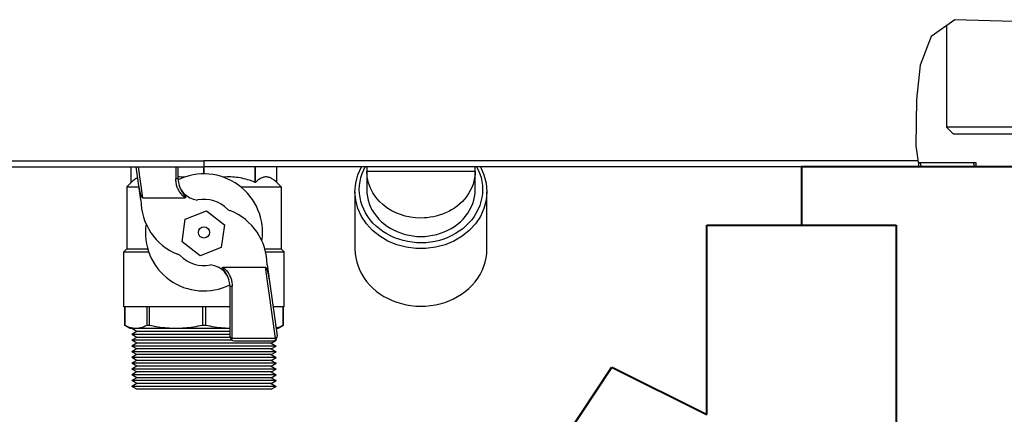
# Model space of a CAD drawing. Header units: centimetres. Extents: x 22052 to 56535, y 76485 to 78519.
# Tile 81 of 235: x 35596 to 35619, y 77781 to 77790. Entities that reach past the tile are written whole.
import ezdxf

# ---------------------------------------------------------------- set-up
doc = ezdxf.new("R2010")
doc.units = ezdxf.units.CM
doc.layers.add('$_urządzenia', color=250, linetype='Continuous')
doc.layers.add('IS_Gaz', color=40, linetype='Continuous', lineweight=40)
doc.layers.add('IS_Opis', color=250, linetype='Continuous', lineweight=9)

# ---------------------------------------------------------------- blocks, each defined once
blk = doc.blocks.new('zaworifiltr')
at = {"layer": 'IS_Gaz', "color": 18, "true_color": 0x000000}
for p, q in [((15171.814, -2986.202), (15171.814, -2993.702)), ((15175.564, -2989.952), (15171.814, -2989.952)), ((15179.173, -2993.56), (15179.173, -2996.078)), ((15181.357, -2996.078), (15176.988, -2996.078)), ((15176.988, -2996.078), (15176.988, -3000.446)), ((15181.357, -3009.184), (15181.357, -2996.078)), ((15176.988, -3000.446), (15172.62, -3002.631)), ((15172.62, -3002.631), (15174.804, -3005.907)), ((15174.804, -3005.907), (15176.988, -3004.815)), ((15176.988, -3004.815), (15176.988, -3009.184)), ((15176.988, -3009.184), (15181.357, -3009.184)), ((15179.173, -3010.531), (15179.173, -3009.184)), ((15184.173, -3010.531), (15179.173, -3010.531))]:
    blk.add_line(p, q, dxfattribs=at)
blk.add_circle((15179.173, -2989.952), 3.609, dxfattribs=at)
blk = doc.blocks.new('A$C92957c0b')
at = {"layer": '$_urządzenia'}
h = blk.add_hatch(dxfattribs=at)
h.set_pattern_fill('_USER', color=256, scale=11.900341, angle=285, pattern_type=0)
h.set_pattern_definition([(285, (-1585.072, -2113.606), (11.49485, 3.080035), [])])
h.paths.add_polyline_path([(177.88, -1126), (177.88, -1127), (164.49, -1127), (164.46, -1126.76), (164.42, -1126.51), (164.39, -1126.26), (164.36, -1126)])
for p, q in [((173.06, -1093.08), (167.57, -1096.95)), ((186.63, -1093.52), (173.06, -1093.08)), ((171.1, -1094.46), (171.1, -1117.9)), ((167.57, -1096.95), (165.05, -1103.59)), ((165.05, -1103.59), (164.2, -1111.47)), ((164.2, -1111.47), (164.06, -1122.18)), ((172.7, -1119.5), (171.1, -1117.9)), ((218.9, -1117.9), (171.1, -1117.9)), ((217.3, -1119.5), (172.7, -1119.5)), ((164.06, -1122.18), (164.76, -1127)), ((-151.13, -1127), (0, -1127)), ((-150.86, -1125.6), (0, -1125.6)), ((-16.75, -1130.6), (-16.75, -1127)), ((-14.54, -1134.65), (-15.62, -1127)), ((-14.12, -1134.16), (-15.12, -1127)), ((-6.5, -1127), (-6.5, -1129.78)), ((-6, -1127), (-6, -1129.69)), ((-0.07, -1128.65), (-0.07, -1127)), ((0, -1125.6), (0, -1126.76)), ((164.56, -1125.6), (0, -1125.6)), ((164.76, -1127), (0, -1127)), ((0.07, -1128.65), (0.07, -1127)), ((11.8, -1130.6), (11.8, -1127)), ((11.89, -1130.6), (11.89, -1127)), ((16.75, -1130.6), (16.75, -1127)), ((36.82, -1127.69), (37.17, -1127)), ((37.5, -1127), (37.5, -1132.25)), ((62.5, -1132.25), (62.5, -1127)), ((164.61, -1126), (177.88, -1126)), ((164.76, -1127), (177.88, -1127)), ((177.88, -1126), (177.88, -1127)), ((37.5, -1128), (62.5, -1128)), ((-16.75, -1130.6), (-17.8, -1131.65)), ((-17.8, -1131.65), (-17.8, -1145.95)), ((-17.8, -1131.65), (-14.96, -1131.65)), ((8.48, -1131.65), (17.8, -1131.65)), ((11.89, -1130.6), (11.8, -1130.6)), ((16.75, -1130.6), (17.8, -1131.65)), ((17.8, -1131.65), (17.8, -1145.95)), ((-14.12, -1134.16), (-4.32, -1134.16)), ((-4.85, -1133.12), (-4.8, -1133.18)), ((-4.8, -1133.18), (-4.76, -1133.25)), ((-4.76, -1133.25), (-4.72, -1133.3)), ((-4.72, -1133.3), (-4.68, -1133.36)), ((-4.68, -1133.36), (-4.63, -1133.44)), ((-4.63, -1133.44), (-4.43, -1133.71)), ((-4.43, -1133.71), (-4.41, -1133.75)), ((-4.41, -1133.75), (-4.39, -1133.78)), ((-4.39, -1133.78), (-4.37, -1133.8)), ((34.8, -1132.75), (34.8, -1146)), ((65.2, -1146), (65.2, -1132.75)), ((-4.31, -1139.11), (0.57, -1137.14)), ((0.57, -1137.14), (4.72, -1140.38)), ((-5.04, -1144.33), (-4.31, -1139.11)), ((4.72, -1140.38), (3.99, -1145.6)), ((-0.89, -1147.57), (-5.04, -1144.33)), ((3.99, -1145.6), (-0.89, -1147.57)), ((-17.8, -1145.95), (-18.5, -1146.65)), ((-18.5, -1159.3), (-18.5, -1146.65)), ((-18.5, -1146.65), (-12.73, -1146.65)), ((-17.8, -1145.95), (-12.95, -1145.95)), ((14.02, -1145.95), (17.8, -1145.95)), ((14.2, -1146.65), (18.5, -1146.65)), ((17.8, -1145.95), (18.5, -1146.65)), ((18.5, -1159.3), (18.5, -1146.65)), ((4.32, -1150.14), (14.12, -1150.14)), ((14.12, -1150.14), (16.42, -1166.56)), ((14.54, -1149.65), (16.84, -1166.01)), ((4.39, -1150.52), (4.37, -1150.5)), ((4.41, -1150.55), (4.39, -1150.52)), ((4.43, -1150.59), (4.41, -1150.55)), ((4.63, -1150.86), (4.43, -1150.59)), ((4.68, -1150.94), (4.63, -1150.86)), ((4.72, -1151), (4.68, -1150.94)), ((4.76, -1151.05), (4.72, -1151)), ((4.8, -1151.12), (4.76, -1151.05)), ((4.85, -1151.18), (4.8, -1151.12)), ((6, -1166.15), (6, -1154.61)), ((6.5, -1166.56), (6.5, -1154.52)), ((6, -1159.3), (-18.5, -1159.3)), ((-18.25, -1159.3), (-18.25, -1163.58)), ((-18.25, -1163.58), (-18.25, -1159.3)), ((-13.17, -1159.3), (-13.17, -1163.58)), ((-12.64, -1159.3), (-12.64, -1163.58)), ((-0.37, -1159.3), (-0.37, -1163.58)), ((0.37, -1159.3), (0.37, -1163.58)), ((18.5, -1159.3), (15.9, -1159.3)), ((18.25, -1163.58), (18.25, -1159.3)), ((18.25, -1159.3), (18.25, -1163.58)), ((-17, -1164.3), (-18.25, -1163.58)), ((-18.25, -1163.58), (-18.25, -1163.58)), ((-12.64, -1163.58), (-13.17, -1163.58)), ((0.37, -1163.58), (-0.37, -1163.58)), ((17, -1164.3), (18.25, -1163.58)), ((18.25, -1163.58), (18.25, -1163.58)), ((6, -1164.3), (-17, -1164.3)), ((-15.45, -1165.02), (-16.6, -1164.3)), ((-15.45, -1165.02), (-16.6, -1165.68)), ((-15.45, -1166.35), (-16.6, -1165.68)), ((6, -1165.68), (-16.6, -1165.68)), ((6, -1165.02), (-15.45, -1165.02)), ((17, -1164.3), (16.6, -1164.3)), ((-15.45, -1166.35), (-16.6, -1167.01)), ((-15.45, -1167.68), (-16.6, -1167.01)), ((6.49, -1167.01), (-16.6, -1167.01)), ((-15.45, -1167.68), (-16.6, -1168.34)), ((-15.45, -1169), (-16.6, -1168.34)), ((16.6, -1168.34), (-16.6, -1168.34)), ((6.02, -1166.35), (-15.45, -1166.35)), ((15.45, -1167.68), (-15.45, -1167.68)), ((6.28, -1166.79), (6.25, -1166.82)), ((6.5, -1166.56), (16.42, -1166.56)), ((7, -1167.15), (15.85, -1167.15)), ((15.45, -1167.68), (16.6, -1167.01)), ((15.45, -1167.68), (16.6, -1168.34)), ((15.45, -1169), (16.6, -1168.34)), ((16.6, -1167.01), (16.35, -1167.01)), ((16.47, -1166.94), (16.6, -1167.01)), ((-15.45, -1169), (-16.6, -1169.67)), ((-15.45, -1170.33), (-16.6, -1169.67)), ((16.6, -1169.67), (-16.6, -1169.67)), ((-15.45, -1170.33), (-16.6, -1171)), ((15.45, -1169), (-15.45, -1169)), ((15.45, -1170.33), (-15.45, -1170.33)), ((15.45, -1169), (16.6, -1169.67)), ((15.45, -1170.33), (16.6, -1169.67)), ((15.45, -1170.33), (16.6, -1171)), ((-15.45, -1171.66), (-16.6, -1171)), ((16.6, -1171), (-16.6, -1171)), ((-15.45, -1171.66), (-16.6, -1172.32)), ((-15.45, -1172.99), (-16.6, -1172.32)), ((16.6, -1172.32), (-16.6, -1172.32)), ((-15.45, -1172.99), (-16.6, -1173.65)), ((15.45, -1171.66), (-15.45, -1171.66)), ((15.45, -1172.99), (-15.45, -1172.99)), ((15.45, -1171.66), (16.6, -1171)), ((15.45, -1171.66), (16.6, -1172.32)), ((15.45, -1172.99), (16.6, -1172.32)), ((15.45, -1172.99), (16.6, -1173.65)), ((-15.45, -1174.32), (-16.6, -1173.65)), ((16.6, -1173.65), (-16.6, -1173.65)), ((-15.45, -1174.32), (-16.6, -1174.98)), ((-15.45, -1175.64), (-16.6, -1174.98)), ((16.6, -1174.98), (-16.6, -1174.98)), ((15.45, -1174.32), (-15.45, -1174.32)), ((15.45, -1174.32), (16.6, -1173.65)), ((15.45, -1174.32), (16.6, -1174.98)), ((15.45, -1175.64), (16.6, -1174.98)), ((-15.45, -1175.64), (-16.6, -1176.31)), ((-15.45, -1176.97), (-16.6, -1176.31)), ((16.6, -1176.31), (-16.6, -1176.31)), ((-15.45, -1176.97), (-16.6, -1177.64)), ((-15.45, -1178.3), (-16.6, -1177.64)), ((16.6, -1177.64), (-16.6, -1177.64)), ((15.45, -1175.64), (-15.45, -1175.64)), ((15.45, -1176.97), (-15.45, -1176.97)), ((15.45, -1175.64), (16.6, -1176.31)), ((15.45, -1176.97), (16.6, -1176.31)), ((15.45, -1176.97), (16.6, -1177.64)), ((15.45, -1178.3), (16.6, -1177.64)), ((15.45, -1178.3), (-15.45, -1178.3))]:
    blk.add_line(p, q, dxfattribs=at)
for points in [[(34.8, -1132.75), (34.97, -1130.78), (35.47, -1128.84), (36.29, -1127)], [(35.8, -1132.25), (35.84, -1131.31), (35.97, -1130.38), (36.17, -1129.47), (36.45, -1128.57), (36.82, -1127.69)], [(62.84, -1127), (63.2, -1127.72), (63.56, -1128.6), (63.84, -1129.49), (64.04, -1130.4), (64.16, -1131.32), (64.2, -1132.25)], [(63.71, -1127), (63.71, -1127), (64.53, -1128.85), (65.03, -1130.78), (65.2, -1132.75)], [(-15.26, -1129.54), (-15.29, -1129.55), (-15.47, -1129.64), (-15.65, -1129.73), (-15.83, -1129.84), (-16.01, -1129.97), (-16.2, -1130.11), (-16.38, -1130.26), (-16.56, -1130.42), (-16.75, -1130.6)], [(-6, -1129.69), (-6, -1129.7), (-6.01, -1129.71), (-6.02, -1129.71), (-6.03, -1129.72), (-6.05, -1129.73), (-6.07, -1129.73), (-6.09, -1129.74), (-6.12, -1129.75), (-6.15, -1129.75), (-6.18, -1129.76), (-6.22, -1129.76), (-6.26, -1129.77), (-6.29, -1129.77), (-6.33, -1129.77), (-6.37, -1129.77), (-6.41, -1129.78), (-6.46, -1129.78), (-6.5, -1129.78)], [(-4.32, -1134.16), (-4.51, -1134.01), (-4.69, -1133.86), (-4.86, -1133.69), (-5.03, -1133.52), (-5.19, -1133.34), (-5.34, -1133.15), (-5.49, -1132.96), (-5.62, -1132.76), (-5.75, -1132.55), (-5.87, -1132.34), (-5.97, -1132.12), (-6.07, -1131.9), (-6.16, -1131.68), (-6.24, -1131.45), (-6.31, -1131.22), (-6.37, -1130.98), (-6.41, -1130.74), (-6.45, -1130.5), (-6.48, -1130.26), (-6.49, -1130.02), (-6.5, -1129.78)], [(-4.51, -1129.43), (-4.82, -1129.4), (-5.25, -1129.37), (-5.68, -1129.35), (-6, -1129.35)], [(11.8, -1130.6), (11.36, -1130.43), (10.92, -1130.26), (10.49, -1130.12), (10.06, -1129.98), (9.62, -1129.86), (9.19, -1129.75), (8.76, -1129.65), (8.33, -1129.57), (7.9, -1129.5), (7.47, -1129.44), (7.04, -1129.4), (6.61, -1129.37), (6.19, -1129.35), (5.76, -1129.35), (5.33, -1129.36), (4.9, -1129.39), (4.51, -1129.43)], [(16.75, -1130.6), (16.57, -1130.43), (16.39, -1130.26), (16.21, -1130.12), (16.03, -1129.98), (15.85, -1129.86), (15.67, -1129.75), (15.49, -1129.65), (15.31, -1129.57), (15.14, -1129.5), (14.96, -1129.44), (14.78, -1129.4), (14.6, -1129.37), (14.43, -1129.35), (14.25, -1129.35), (14.07, -1129.36), (13.89, -1129.39), (13.71, -1129.43), (13.53, -1129.49), (13.35, -1129.55), (13.17, -1129.64), (12.99, -1129.73), (12.81, -1129.84), (12.63, -1129.97), (12.44, -1130.11), (12.26, -1130.26), (12.08, -1130.42), (11.89, -1130.6)], [(50, -1138.83), (48.78, -1138.77), (47.57, -1138.62), (46.4, -1138.37), (45.27, -1138.02), (44.19, -1137.59), (43.16, -1137.06), (42.17, -1136.44), (41.25, -1135.73), (40.39, -1134.93), (39.61, -1134.02), (38.92, -1133.02), (38.34, -1131.91), (37.89, -1130.69), (37.6, -1129.38), (37.5, -1128)], [(62.5, -1128), (62.47, -1128.77), (62.37, -1129.53), (62.22, -1130.29), (62, -1131.04), (61.72, -1131.77), (61.38, -1132.48), (60.99, -1133.15), (60.56, -1133.79), (60.08, -1134.41), (59.54, -1135), (58.96, -1135.55), (58.34, -1136.06), (57.72, -1136.52), (57.07, -1136.92), (56.4, -1137.3), (55.69, -1137.64), (54.96, -1137.94), (54.23, -1138.19), (53.52, -1138.39), (52.84, -1138.54), (52.14, -1138.66), (51.43, -1138.75), (50.72, -1138.81), (50, -1138.83)], [(-14.12, -1134.16), (-14.12, -1134.16), (-14.13, -1134.16), (-14.14, -1134.16), (-14.14, -1134.16), (-14.15, -1134.16), (-14.16, -1134.15), (-14.16, -1134.15), (-14.17, -1134.15), (-14.18, -1134.14), (-14.19, -1134.14), (-14.2, -1134.13), (-14.2, -1134.13), (-14.21, -1134.12), (-14.22, -1134.11), (-14.23, -1134.1), (-14.23, -1134.1), (-14.24, -1134.09), (-14.25, -1134.08), (-14.26, -1134.07), (-14.27, -1134.06), (-14.28, -1134.05), (-14.28, -1134.03), (-14.29, -1134.02), (-14.3, -1134.01), (-14.31, -1134), (-14.32, -1133.98), (-14.33, -1133.97), (-14.33, -1133.95), (-14.34, -1133.94), (-14.35, -1133.92), (-14.36, -1133.9), (-14.37, -1133.89), (-14.38, -1133.87), (-14.39, -1133.85), (-14.4, -1133.83), (-14.41, -1133.81), (-14.42, -1133.79), (-14.43, -1133.76), (-14.44, -1133.74), (-14.45, -1133.72), (-14.46, -1133.69), (-14.47, -1133.67), (-14.48, -1133.64), (-14.49, -1133.61), (-14.5, -1133.59), (-14.51, -1133.56), (-14.52, -1133.53), (-14.53, -1133.5), (-14.54, -1133.46), (-14.55, -1133.43), (-14.56, -1133.4), (-14.58, -1133.36), (-14.59, -1133.32), (-14.6, -1133.29), (-14.61, -1133.25), (-14.62, -1133.21), (-14.63, -1133.16), (-14.65, -1133.12), (-14.66, -1133.08), (-14.67, -1133.03), (-14.68, -1132.98), (-14.7, -1132.94), (-14.71, -1132.88), (-14.72, -1132.83), (-14.74, -1132.78), (-14.75, -1132.72), (-14.76, -1132.67), (-14.78, -1132.61), (-14.79, -1132.55), (-14.8, -1132.48), (-14.82, -1132.42), (-14.83, -1132.35), (-14.85, -1132.28), (-14.86, -1132.21), (-14.87, -1132.14), (-14.89, -1132.06), (-14.9, -1131.98), (-14.92, -1131.9), (-14.93, -1131.82), (-14.95, -1131.73), (-14.96, -1131.64), (-14.98, -1131.55), (-14.99, -1131.45), (-15, -1131.35)], [(-5.79, -1131.14), (-5.75, -1131.25), (-5.72, -1131.36), (-5.68, -1131.46), (-5.65, -1131.56), (-5.61, -1131.65), (-5.58, -1131.74), (-5.54, -1131.82), (-5.51, -1131.91), (-5.47, -1131.98), (-5.44, -1132.06), (-5.41, -1132.13), (-5.37, -1132.2), (-5.34, -1132.27), (-5.31, -1132.33), (-5.28, -1132.39), (-5.25, -1132.45), (-5.21, -1132.51), (-5.19, -1132.56), (-5.16, -1132.62), (-5.13, -1132.67), (-5.1, -1132.71), (-5.07, -1132.76), (-5.04, -1132.81), (-5.02, -1132.85), (-4.99, -1132.89), (-4.97, -1132.93), (-4.94, -1132.97), (-4.92, -1133.01), (-4.89, -1133.05), (-4.85, -1133.12)], [(64.2, -1132.25), (64.16, -1133.19), (64.03, -1134.12), (63.83, -1135.03), (63.55, -1135.93), (63.18, -1136.81), (62.75, -1137.66), (62.26, -1138.46), (61.69, -1139.23), (61.07, -1139.95), (60.38, -1140.64), (59.63, -1141.28), (58.84, -1141.87), (58, -1142.41), (57.11, -1142.89), (56.19, -1143.32), (55.24, -1143.68), (54.25, -1143.98), (53.24, -1144.22), (52.2, -1144.4), (51.15, -1144.51), (50.09, -1144.55), (49.04, -1144.52), (47.98, -1144.42), (46.94, -1144.26), (45.92, -1144.03), (44.91, -1143.73), (43.94, -1143.37), (43, -1142.95), (42.1, -1142.47), (41.24, -1141.93), (40.42, -1141.33), (39.66, -1140.67), (38.95, -1139.97), (38.31, -1139.23), (37.73, -1138.44), (37.23, -1137.63), (36.8, -1136.78), (36.44, -1135.9), (36.16, -1135.01), (35.96, -1134.1), (35.84, -1133.18), (35.8, -1132.25)], [(37.5, -1132.25), (37.54, -1133.08), (37.65, -1133.9), (37.83, -1134.7), (38.08, -1135.5), (38.4, -1136.28), (38.79, -1137.03), (39.23, -1137.74), (39.74, -1138.43), (40.29, -1139.07), (40.91, -1139.68), (41.58, -1140.25), (42.29, -1140.77), (43.04, -1141.24), (43.83, -1141.66), (44.64, -1142.03), (45.49, -1142.35), (46.37, -1142.61), (47.26, -1142.81), (48.16, -1142.96), (49.08, -1143.05), (50, -1143.08), (50.92, -1143.05), (51.84, -1142.96), (52.74, -1142.81), (53.63, -1142.61), (54.51, -1142.35), (55.36, -1142.03), (56.17, -1141.66), (56.96, -1141.24), (57.71, -1140.77), (58.42, -1140.25), (59.09, -1139.68), (59.71, -1139.07), (60.26, -1138.43), (60.77, -1137.74), (61.21, -1137.03), (61.6, -1136.28), (61.92, -1135.5), (62.17, -1134.7), (62.35, -1133.9), (62.46, -1133.08), (62.5, -1132.25)], [(-4.37, -1133.8), (-4.35, -1133.83), (-4.35, -1133.84), (-4.34, -1133.86), (-4.33, -1133.87), (-4.32, -1133.88), (-4.31, -1133.89), (-4.31, -1133.9), (-4.3, -1133.91), (-4.29, -1133.92), (-4.29, -1133.93), (-4.28, -1133.94), (-4.28, -1133.95), (-4.27, -1133.96), (-4.27, -1133.97), (-4.26, -1133.98), (-4.26, -1133.99), (-4.25, -1134), (-4.25, -1134.01), (-4.25, -1134.02), (-4.24, -1134.02), (-4.24, -1134.03), (-4.24, -1134.04), (-4.24, -1134.05), (-4.23, -1134.05), (-4.23, -1134.06), (-4.23, -1134.07), (-4.23, -1134.08), (-4.23, -1134.08), (-4.23, -1134.09), (-4.23, -1134.09), (-4.23, -1134.1), (-4.23, -1134.1), (-4.23, -1134.11), (-4.23, -1134.12), (-4.23, -1134.12), (-4.23, -1134.12), (-4.23, -1134.13), (-4.24, -1134.13), (-4.24, -1134.14), (-4.24, -1134.14), (-4.25, -1134.14), (-4.25, -1134.15), (-4.25, -1134.15), (-4.26, -1134.15), (-4.26, -1134.15), (-4.27, -1134.16), (-4.27, -1134.16), (-4.28, -1134.16), (-4.28, -1134.16), (-4.29, -1134.16), (-4.3, -1134.16), (-4.3, -1134.16), (-4.31, -1134.16), (-4.32, -1134.16)], [(65.2, -1132.75), (65.03, -1134.71), (64.52, -1136.63), (63.69, -1138.46), (62.56, -1140.17), (61.14, -1141.7), (59.48, -1143.04), (57.6, -1144.15), (55.55, -1145), (53.38, -1145.58), (51.14, -1145.88), (48.86, -1145.88), (46.62, -1145.58), (44.45, -1145), (42.4, -1144.15), (40.52, -1143.04), (38.86, -1141.7), (37.44, -1140.17), (36.31, -1138.46), (35.48, -1136.63), (34.97, -1134.71), (34.8, -1132.75)], [(34.8, -1146), (34.85, -1147.01), (34.98, -1148), (35.19, -1148.97), (35.5, -1149.94), (35.89, -1150.89), (36.35, -1151.79), (36.88, -1152.66), (37.49, -1153.48), (38.16, -1154.26), (38.9, -1154.99), (39.7, -1155.68), (40.56, -1156.31), (41.46, -1156.89), (42.41, -1157.4), (43.4, -1157.86), (44.42, -1158.24), (45.48, -1158.57), (46.56, -1158.82), (47.67, -1159.01), (48.8, -1159.12), (49.94, -1159.16), (51.07, -1159.13), (52.21, -1159.02), (53.32, -1158.85), (54.41, -1158.6), (55.47, -1158.28), (56.5, -1157.9), (57.49, -1157.45), (58.45, -1156.94), (59.36, -1156.37), (60.22, -1155.74), (61.04, -1155.05), (61.79, -1154.31), (62.47, -1153.53), (63.09, -1152.7), (63.63, -1151.83), (64.1, -1150.91), (64.49, -1149.96), (64.8, -1148.99), (65.02, -1148.01), (65.15, -1147.01), (65.2, -1146)], [(4.37, -1150.5), (4.35, -1150.47), (4.35, -1150.46), (4.34, -1150.44), (4.33, -1150.43), (4.32, -1150.42), (4.31, -1150.41), (4.31, -1150.4), (4.3, -1150.39), (4.29, -1150.38), (4.29, -1150.37), (4.28, -1150.36), (4.28, -1150.35), (4.27, -1150.34), (4.27, -1150.33), (4.26, -1150.32), (4.26, -1150.31), (4.25, -1150.3), (4.25, -1150.29), (4.25, -1150.28), (4.24, -1150.28), (4.24, -1150.27), (4.24, -1150.26), (4.24, -1150.25), (4.23, -1150.25), (4.23, -1150.24), (4.23, -1150.23), (4.23, -1150.22), (4.23, -1150.22), (4.23, -1150.21), (4.23, -1150.21), (4.23, -1150.2), (4.23, -1150.2), (4.23, -1150.19), (4.23, -1150.18), (4.23, -1150.18), (4.23, -1150.18), (4.23, -1150.17), (4.24, -1150.17), (4.24, -1150.16), (4.24, -1150.16), (4.25, -1150.16), (4.25, -1150.15), (4.25, -1150.15), (4.26, -1150.15), (4.26, -1150.15), (4.27, -1150.14), (4.27, -1150.14), (4.28, -1150.14), (4.28, -1150.14), (4.29, -1150.14), (4.3, -1150.14), (4.3, -1150.14), (4.31, -1150.14), (4.32, -1150.14)], [(4.32, -1150.14), (4.51, -1150.29), (4.69, -1150.44), (4.86, -1150.61), (5.03, -1150.78), (5.19, -1150.96), (5.34, -1151.15), (5.49, -1151.34), (5.62, -1151.54), (5.75, -1151.75), (5.87, -1151.96), (5.97, -1152.18), (6.07, -1152.4), (6.16, -1152.62), (6.24, -1152.85), (6.31, -1153.08), (6.37, -1153.32), (6.41, -1153.56), (6.45, -1153.8), (6.48, -1154.04), (6.49, -1154.28), (6.5, -1154.52)], [(14.12, -1150.14), (14.12, -1150.14), (14.13, -1150.14), (14.14, -1150.14), (14.14, -1150.14), (14.15, -1150.14), (14.16, -1150.15), (14.16, -1150.15), (14.17, -1150.15), (14.18, -1150.16), (14.19, -1150.16), (14.2, -1150.17), (14.2, -1150.17), (14.21, -1150.18), (14.22, -1150.19), (14.23, -1150.2), (14.23, -1150.2), (14.24, -1150.21), (14.25, -1150.22), (14.26, -1150.23), (14.27, -1150.24), (14.28, -1150.25), (14.28, -1150.27), (14.29, -1150.28), (14.3, -1150.29), (14.31, -1150.3), (14.32, -1150.32), (14.33, -1150.33), (14.33, -1150.35), (14.34, -1150.36), (14.35, -1150.38), (14.36, -1150.4), (14.37, -1150.41), (14.38, -1150.43), (14.39, -1150.45), (14.4, -1150.47), (14.41, -1150.49), (14.42, -1150.51), (14.43, -1150.54), (14.44, -1150.56), (14.45, -1150.58), (14.46, -1150.61), (14.47, -1150.63), (14.48, -1150.66), (14.49, -1150.69), (14.5, -1150.71), (14.51, -1150.74), (14.52, -1150.77), (14.53, -1150.8), (14.54, -1150.84), (14.55, -1150.87), (14.56, -1150.9), (14.58, -1150.94), (14.59, -1150.98), (14.6, -1151.01), (14.61, -1151.05), (14.62, -1151.09), (14.63, -1151.14), (14.65, -1151.18), (14.66, -1151.22), (14.67, -1151.27), (14.68, -1151.32), (14.7, -1151.36), (14.71, -1151.42), (14.72, -1151.47), (14.74, -1151.52), (14.75, -1151.58), (14.76, -1151.63), (14.78, -1151.69), (14.79, -1151.75), (14.8, -1151.82), (14.82, -1151.88), (14.83, -1151.95), (14.85, -1152.02), (14.86, -1152.09), (14.87, -1152.16), (14.89, -1152.24), (14.9, -1152.32), (14.92, -1152.4), (14.93, -1152.48), (14.95, -1152.57), (14.96, -1152.66), (14.98, -1152.75), (14.99, -1152.85)], [(5.79, -1153.16), (5.75, -1153.05), (5.72, -1152.94), (5.68, -1152.84), (5.65, -1152.74), (5.61, -1152.65), (5.58, -1152.56), (5.54, -1152.48), (5.51, -1152.39), (5.47, -1152.32), (5.44, -1152.24), (5.41, -1152.17), (5.37, -1152.1), (5.34, -1152.03), (5.31, -1151.97), (5.28, -1151.91), (5.25, -1151.85), (5.21, -1151.79), (5.19, -1151.74), (5.16, -1151.68), (5.13, -1151.63), (5.1, -1151.59), (5.07, -1151.54), (5.04, -1151.49), (5.02, -1151.45), (4.99, -1151.41), (4.97, -1151.37), (4.94, -1151.33), (4.92, -1151.29), (4.89, -1151.25), (4.85, -1151.18)], [(6, -1154.61), (6, -1154.6), (6.01, -1154.59), (6.02, -1154.59), (6.03, -1154.58), (6.05, -1154.57), (6.07, -1154.57), (6.09, -1154.56), (6.12, -1154.55), (6.15, -1154.55), (6.18, -1154.54), (6.22, -1154.54), (6.26, -1154.53), (6.29, -1154.53), (6.33, -1154.53), (6.37, -1154.53), (6.41, -1154.52), (6.46, -1154.52), (6.5, -1154.52)], [(-15.71, -1164.3), (-15.91, -1164.29), (-16.12, -1164.28), (-16.34, -1164.25), (-16.55, -1164.22), (-16.76, -1164.17), (-16.97, -1164.12), (-17.18, -1164.05), (-17.4, -1163.97), (-17.61, -1163.89), (-17.82, -1163.79), (-18.03, -1163.69), (-18.25, -1163.58)], [(-13.17, -1163.58), (-13.38, -1163.69), (-13.59, -1163.79), (-13.8, -1163.89), (-14.01, -1163.97), (-14.23, -1164.05), (-14.44, -1164.12), (-14.65, -1164.17), (-14.86, -1164.22), (-15.07, -1164.25), (-15.28, -1164.28), (-15.5, -1164.29), (-15.71, -1164.3)], [(-6.51, -1164.3), (-7.01, -1164.29), (-7.52, -1164.28), (-8.02, -1164.25), (-8.54, -1164.22), (-9.05, -1164.17), (-9.56, -1164.12), (-10.07, -1164.05), (-10.59, -1163.97), (-11.1, -1163.89), (-11.61, -1163.79), (-12.13, -1163.69), (-12.64, -1163.58)], [(-0.37, -1163.58), (-0.89, -1163.69), (-1.4, -1163.79), (-1.91, -1163.89), (-2.42, -1163.97), (-2.93, -1164.05), (-3.44, -1164.12), (-3.96, -1164.17), (-4.47, -1164.22), (-4.98, -1164.25), (-5.49, -1164.28), (-6, -1164.29), (-6.51, -1164.3)], [(6, -1164.29), (5.49, -1164.28), (4.99, -1164.25), (4.48, -1164.22), (3.96, -1164.17), (3.45, -1164.12), (2.94, -1164.05), (2.42, -1163.97), (1.91, -1163.89), (1.4, -1163.79), (0.89, -1163.69), (0.37, -1163.58)], [(18.25, -1163.58), (18.03, -1163.69), (17.82, -1163.79), (17.61, -1163.89), (17.4, -1163.97), (17.19, -1164.05), (16.97, -1164.12), (16.76, -1164.17), (16.59, -1164.21)], [(6.36, -1166.71), (6.33, -1166.74), (6.28, -1166.79)], [(6.5, -1166.56), (6.47, -1166.59), (6.44, -1166.62), (6.41, -1166.65), (6.36, -1166.71)], [(16.42, -1166.56), (16.48, -1166.61), (16.5, -1166.63), (16.53, -1166.65)], [(16.53, -1166.65), (16.57, -1166.69), (16.6, -1166.72), (16.62, -1166.74), (16.64, -1166.76)]]:
    blk.add_lwpolyline(points, dxfattribs=at)
blk.add_circle((0, -1142.15), 1.3, dxfattribs=at)
for centre, radius, start, end in [((-1, -1129.69), 5, 180, 264.5584), ((0, -1142.15), 13.5, 351.6123, 116.3263), ((0, -1142.15), 7.63, 44.1632, 101.1454), ((-1.04, -1134.65), 13.5, 180, 248.1899), ((7.91, -1132.47), 5, 240.7503, 248.1899), ((1.04, -1149.65), 13.5, 0, 68.1899), ((0, -1142.15), 13.5, 171.6123, 296.3263), ((-7.91, -1151.83), 5, 60.7503, 68.1899), ((0, -1142.15), 7.63, 224.1632, 281.1454), ((1, -1154.61), 5, 0, 84.5584), ((7, -1166.15), 1, 180, 270), ((15.85, -1166.15), 1, 270, 8)]:
    blk.add_arc(centre, radius, start, end, dxfattribs=at)

msp = doc.modelspace()

# ---------------------------------------------------------------- block references
at = {"layer": '$_urządzenia', "xscale": 0.1, "yscale": 0.1, "zscale": 0.1}
msp.add_blockref('A$C92957c0b', (35600.67, 77899.01), dxfattribs=at)
at = {"layer": 'IS_Opis', "xscale": -1, "rotation": 180}
msp.add_blockref('zaworifiltr', (20435.267, 74775.779), dxfattribs=at)

doc.saveas('drawing.dxf')
